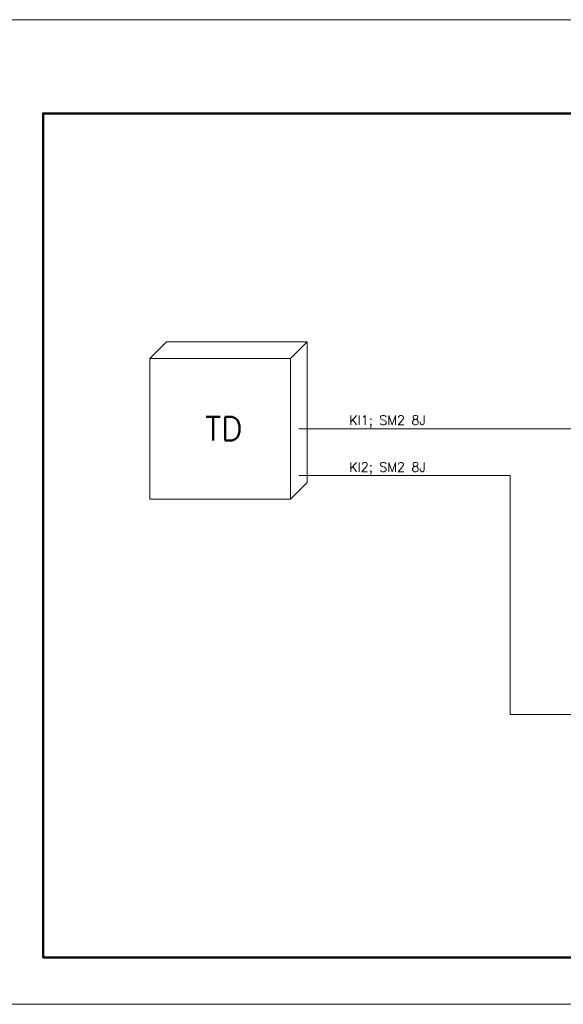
# Model space of a CAD drawing. Header units: millimetres. Extents: x 1009 to 2755, y 1436 to 2329.
# Tile 7 of 9: x 2263 to 2426, y 1436 to 1732. Entities that reach past the tile are written whole.
import ezdxf

# ---------------------------------------------------------------- set-up
doc = ezdxf.new("R2010")
doc.units = ezdxf.units.MM
for name, color, linetype, lineweight in [('Formatka', 7, 'Continuous', 50), ('Opis', 90, 'Continuous', 15), ('Stron', 253, 'Continuous', 13), ('Urządzenia', 112, 'Continuous', 15), ('Łączenie', 7, 'Continuous', 15)]:
    doc.layers.add(name, color=color, linetype=linetype, lineweight=lineweight)
doc.styles.add('Simplex', font='simplex.shx')

msp = doc.modelspace()

# ---------------------------------------------------------------- linework, layer by layer
at = {"layer": 'Formatka'}
msp.add_lwpolyline([(2656.1, 1449.88), (2269.76, 1449.88), (2269.76, 1703.68), (2656.1, 1703.68)], close=True, dxfattribs=at)
at = {"layer": 'Stron'}
msp.add_lwpolyline([(2670.2, 1435.78), (2255.66, 1435.78), (2255.66, 1731.88), (2670.2, 1731.88)], close=True, dxfattribs=at)
at = {"layer": 'Urządzenia', "ltscale": 0.1}
for p, q in [((2301.86, 1630.04), (2306.85, 1635.02)), ((2344.16, 1630.04), (2349.15, 1635.02)), ((2344.16, 1587.74), (2349.15, 1592.72))]:
    msp.add_line(p, q, dxfattribs=at)
msp.add_lwpolyline([(2349.15, 1592.72), (2349.15, 1635.02), (2306.85, 1635.02)], dxfattribs=at)
msp.add_lwpolyline([(2301.86, 1587.74), (2344.16, 1587.74), (2344.16, 1630.04), (2301.86, 1630.04)], close=True, dxfattribs=at)
at = {"layer": 'Łączenie', "ltscale": 0.1}
for p, q in [((2473.7, 1608.89), (2346.66, 1608.89)), ((2410.18, 1594.79), (2346.66, 1594.79))]:
    msp.add_line(p, q, dxfattribs=at)
at = {"layer": 'Łączenie'}
for p, q in [((2410.18, 1594.79), (2410.18, 1522.93)), ((2410.18, 1522.93), (2465.49, 1522.93))]:
    msp.add_line(p, q, dxfattribs=at)

# ---------------------------------------------------------------- texts
at = {"layer": 'Opis', "ltscale": 0.1, "insert": (2324.07, 1608.89), "char_height": 7.05, "attachment_point": 5, "style": 'Simplex'}
msp.add_mtext('{\\Fsimplex|c238;TD}', dxfattribs=at)
at = {"layer": 'Łączenie', "ltscale": 0.1, "char_height": 2.82, "attachment_point": 1, "style": 'Simplex'}
for s, insert in [('{\\Fsimplex|c238;KI1; SM2 8J}', (2361.76, 1612.86)), ('{\\Fsimplex|c238;KI2; SM2 8J}', (2361.76, 1598.76))]:
    msp.add_mtext(s, dxfattribs=dict(at, insert=insert))

doc.saveas('drawing.dxf')
